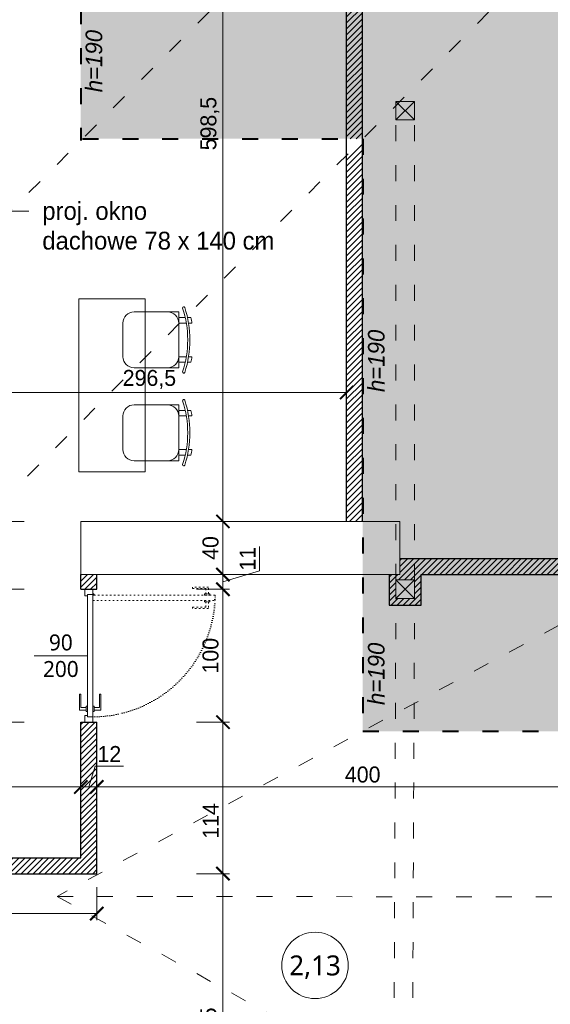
# Model space of a CAD drawing. Header units: millimetres. Extents: x 80301 to 146489, y -78581 to -28273.
# Tile 99 of 135: x 128586 to 128985, y -65294 to -64554. Entities that reach past the tile are written whole.
import ezdxf
from ezdxf import colors
from ezdxf.entities.mleader import LeaderData, LeaderLine
from ezdxf.enums import TextEntityAlignment as Align
from ezdxf.math import Vec2, Vec3

# ---------------------------------------------------------------- set-up
doc = ezdxf.new("R2010")
doc.units = ezdxf.units.MM
doc.linetypes.add('ACAD_ISO03W100', pattern=[30, 12, -18])
doc.linetypes.add('ACAD_ISO07W100', pattern=[3, 0, -3])
doc.layers.get('0').update_dxf_attribs({"lineweight": 0})
for name, color, linetype, lineweight, true_color in [('A-przekrycieram.ART', 7, 'Continuous', 0, 0xffffff), ('opis_arch', 7, 'Continuous', 15, 0x4a783b), ('wypełnienie 2', 7, 'Continuous', 0, 0x363636)]:
    doc.layers.add(name, color=color, linetype=linetype, lineweight=lineweight, true_color=true_color)
for name, color, linetype, lineweight in [('konstrukcja istn..KF', 252, 'Continuous', 15), ('opis..KF', 250, 'Continuous', 15), ('pomocnicza', 30, 'Continuous', 0), ('stolarka_arch', 250, 'Continuous', 5), ('wymiar..KF', 12, 'Continuous', 5), ('ściana pro..KF', 222, 'Continuous', 30), ('ściany ist..KF', 61, 'Continuous', 5)]:
    doc.layers.add(name, color=color, linetype=linetype, lineweight=lineweight)
doc.styles.add('ARCH', font='segoeuil.ttf')
doc.styles.add('kamil', font='GOTHIC.TTF')
doc.dimstyles.new('100..KF', dxfattribs={"dimtxt": 12, "dimasz": 10, "dimexe": 5, "dimexo": 5, "dimgap": 3, "dimtad": 1, "dimdec": 1, "dimrnd": 0.5, "dimtxsty": 'kamil', "dimblk": 'ARCHTICK', "dimcen": 0, "dimclrd": 256, "dimclre": 256, "dimclrt": 256, "dimadec": 0, "dimazin": 0, "dimtfac": 1, "dimtdec": 1, "dimtofl": 0, "dimtmove": 0, "dimatfit": 3, "dimfxl": 10, "dimfxlon": 1, "dimlwd": 0, "dimlwe": 0, "dimarcsym": 0})
pattern_1 = [(45, (-308.0725, -28536.048), (-2.24506403, 2.24506403), [])]

# ---------------------------------------------------------------- blocks, each defined once
blk = doc.blocks.new('*U1234')
at = {"layer": 'A-przekrycieram.ART'}
h = blk.add_hatch(color=256, dxfattribs=at)
h.dxf.hatch_style = 1
h.paths.add_polyline_path([(0, 4200), (8500, 4200), (8500, 0), (0, 0)])
h.paths.add_polyline_path([(200, 4100), (8400, 4100), (8400, 100), (200, 100)], flags=16)
blk = doc.blocks.new('krzesło')
for p, q in [((5.74, 41.61), (5.74, 41.61)), ((9.14, 37.67), (42.78, 37.67)), ((9.14, -4.37), (9.14, 37.67)), ((2.59, 33.47), (0.01, 33.47)), ((9.14, 33.47), (4.31, 33.47)), ((1.78, 29.26), (-0.77, 29.26)), ((9.14, 29.26), (3.49, 29.26)), ((51.19, 29.26), (51.19, 4.04)), ((1.78, 4.04), (-0.77, 4.04)), ((9.14, 4.04), (3.49, 4.04)), ((2.59, -0.17), (0.01, -0.17)), ((9.14, -0.17), (4.31, -0.17)), ((42.78, -4.37), (9.14, -4.37)), ((5.74, -8.31), (5.74, -8.31))]:
    blk.add_line(p, q)
for centre, radius, start, end in [((79.11, 16.65), 78.35, 161.83805, 198.16195), ((79.11, 16.65), 76.67, 161.83805, 198.16195), ((5.46, 40.81), 0.841, 71.2164, 161.83805), ((5.46, 40.81), 0.841, 341.83805, 71.2164), ((17.55, 29.26), 8.41, 90, 180), ((42.78, 29.26), 8.41, 0, 90), ((79.11, 16.65), 80.87, 167.99678, 171.02665), ((79.11, 16.65), 80.87, 188.97335, 192.00322), ((17.55, 4.04), 8.41, 180, 270), ((42.78, 4.04), 8.41, 270, 0), ((5.46, -7.51), 0.841, 288.7836, 18.16195), ((5.46, -7.51), 0.841, 198.16195, 288.7836)]:
    blk.add_arc(centre, radius, start, end)
blk = doc.blocks.new('*U612')
at = {"layer": 'stolarka_arch', "linetype": 'ACAD_ISO03W100', "lineweight": 0, "ltscale": 0.1}
for points in [[(4.5, 92), (4.5, 0), (8.5, 0), (8.5, 92)], [(3.5, 87), (-1.5, 87), (-1.5, 75), (-0.5, 75), (-0.5, 85), (3.5, 85)], [(3.5, 88), (3.5, 84), (4.5, 84), (4.5, 88)], [(9.5, 88), (9.5, 84), (8.5, 84), (8.5, 88)], [(9.5, 87), (14.5, 87), (14.5, 75), (13.5, 75), (13.5, 85), (9.5, 85)]]:
    blk.add_lwpolyline(points, close=True, dxfattribs=at)
at = {"layer": 'stolarka_arch'}
for points in [[(5, -4), (5, -6), (0, -6), (0, 0), (4, 0), (4, -4), (5, -4)], [(96, 0), (4, 0), (4, -4), (96, -4)], [(91, 1), (91, 6), (79, 6), (79, 5), (89, 5), (89, 1)], [(92, 1), (88, 1), (88, 0), (92, 0)], [(95, -4), (95, -6), (100, -6), (100, 0), (96, 0), (96, -4), (95, -4)], [(91, -5), (91, -10), (79, -10), (79, -9), (89, -9), (89, -5)], [(92, -5), (88, -5), (88, -4), (92, -4)]]:
    blk.add_lwpolyline(points, close=True, dxfattribs=at)
blk.add_circle((4, 0.5), 0.5, dxfattribs=at)
at = {"layer": 'stolarka_arch', "linetype": 'ACAD_ISO07W100', "lineweight": 0, "ltscale": 0.5}
blk.add_arc((4, 0), 92, 0, 89.65063, dxfattribs=at)
blk = doc.blocks.new('opis drzwi')
at = {"layer": 'opis..KF'}
blk.add_line((-20, 0), (20, 0), dxfattribs=at)
at = {"layer": 'opis..KF', "style": 'ARCH', "flags": 12}
for tag, p in [('90', (0, 10)), ('200', (0, -10))]:
    blk.add_attdef(tag, text='', height=12, dxfattribs=at).set_placement(p, align=Align.MIDDLE_CENTER)
blk = doc.blocks.new('nr pom')
at = {"layer": 'opis..KF', "lineweight": 20}
blk.add_circle((0, 0), 25, dxfattribs=at)
at = {"layer": 'opis..KF', "style": 'ARCH'}
blk.add_attdef('00', text='', height=15, dxfattribs=at).set_placement((0, 0), align=Align.MIDDLE_CENTER)
blk = doc.blocks.new('_Dot')
at = {"color": 0, "linetype": 'ByBlock', "lineweight": -2}
blk.add_line((-0.5, 0), (-1, 0), dxfattribs=at)
at = {"color": 0, "linetype": 'ByBlock', "const_width": 0.5}
blk.add_lwpolyline([(-0.25, 0, 1), (0.25, 0, 1)], format="xyb", close=True, dxfattribs=at)
blk = doc.blocks.new('_ArchTick')
at = {"color": 0, "linetype": 'ByBlock', "const_width": 0.15}
blk.add_lwpolyline([(-0.5, -0.5), (0.5, 0.5)], dxfattribs=at)
blk = doc.blocks.new('*D1265')
at = {"layer": 'Defpoints', "color": 0, "linetype": 'ByBlock', "transparency": 16777216}
for p in [(129003.97, -64970.99), (129409.76, -64970.99), (128733.6, -65437.49)]:
    blk.add_point(p, dxfattribs=at)
at = {"layer": 'wymiar..KF', "linetype": 'Continuous', "lineweight": 0, "transparency": 16777216}
for p, q in [((129389.76, -64970.99), (129414.76, -64970.99)), ((129409.76, -65437.49), (129409.76, -64970.99)), ((129389.76, -65437.49), (129414.76, -65437.49))]:
    blk.add_line(p, q, dxfattribs=at)
at = {"layer": 'wymiar..KF', "linetype": 'ByBlock', "lineweight": 0, "transparency": 16777216, "xscale": 10, "yscale": 10, "zscale": 10}
for p, rotation in [((129409.76, -64970.99), 90), ((129409.76, -65437.49), 270)]:
    blk.add_blockref('_ArchTick', p, dxfattribs=dict(at, rotation=rotation))
at = {"layer": 'wymiar..KF', "linetype": 'ByBlock', "transparency": 16777216, "insert": (129399.9, -65204.24), "char_height": 12, "attachment_point": 5, "rotation": 90, "style": 'kamil'}
blk.add_mtext('466,5', dxfattribs=at)
blk = doc.blocks.new('*D1267')
at = {"layer": 'Defpoints', "color": 0, "linetype": 'ByBlock', "transparency": 16777216}
for p in [(128879.42, -64332.49), (129409.76, -64332.49), (129001.3, -64958.99)]:
    blk.add_point(p, dxfattribs=at)
at = {"layer": 'wymiar..KF', "linetype": 'Continuous', "lineweight": 0, "transparency": 16777216}
for p, q in [((129389.76, -64332.49), (129414.76, -64332.49)), ((129409.76, -64958.99), (129409.76, -64332.49)), ((129389.76, -64958.99), (129414.76, -64958.99))]:
    blk.add_line(p, q, dxfattribs=at)
at = {"layer": 'wymiar..KF', "linetype": 'ByBlock', "lineweight": 0, "transparency": 16777216, "xscale": 10, "yscale": 10, "zscale": 10}
for p, rotation in [((129409.76, -64332.49), 90), ((129409.76, -64958.99), 270)]:
    blk.add_blockref('_ArchTick', p, dxfattribs=dict(at, rotation=rotation))
at = {"layer": 'wymiar..KF', "linetype": 'ByBlock', "transparency": 16777216, "insert": (129399.9, -64645.74), "char_height": 12, "attachment_point": 5, "rotation": 90, "style": 'kamil'}
blk.add_mtext('626,5', dxfattribs=at)
blk = doc.blocks.new('*D1379')
at = {"layer": 'Defpoints', "color": 0, "linetype": 'ByBlock', "transparency": 16777216}
for p in [(128535.65, -64763.6), (128832.34, -64834), (128832.34, -64834)]:
    blk.add_point(p, dxfattribs=at)
at = {"layer": 'wymiar..KF', "linetype": 'Continuous', "lineweight": 0, "transparency": 16777216}
for p, q in [((128535.65, -64814), (128535.65, -64839)), ((128535.65, -64834), (128832.34, -64834)), ((128832.34, -64834), (128832.34, -64839))]:
    blk.add_line(p, q, dxfattribs=at)
at = {"layer": 'wymiar..KF', "linetype": 'ByBlock', "lineweight": 0, "transparency": 16777216, "xscale": 10, "yscale": 10, "zscale": 10, "rotation": 180}
blk.add_blockref('_ArchTick', (128535.65, -64834), dxfattribs=at)
at = {"layer": 'wymiar..KF', "linetype": 'ByBlock', "lineweight": 0, "transparency": 16777216, "xscale": 10, "yscale": 10, "zscale": 10}
blk.add_blockref('_ArchTick', (128832.34, -64834), dxfattribs=at)
at = {"layer": 'wymiar..KF', "linetype": 'ByBlock', "transparency": 16777216, "insert": (128684, -64824.15), "char_height": 12, "attachment_point": 5, "style": 'kamil'}
blk.add_mtext('296,5', dxfattribs=at)
blk = doc.blocks.new('*D1383')
at = {"layer": 'Defpoints', "color": 0, "linetype": 'ByBlock', "transparency": 16777216}
for p in [(128591.17, -65195.99), (128739.3, -65195.99), (128692.88, -65437.49)]:
    blk.add_point(p, dxfattribs=at)
at = {"layer": 'wymiar..KF', "linetype": 'Continuous', "lineweight": 0, "transparency": 16777216}
for p, q in [((128719.3, -65195.99), (128744.3, -65195.99)), ((128739.3, -65437.49), (128739.3, -65195.99)), ((128719.3, -65437.49), (128744.3, -65437.49))]:
    blk.add_line(p, q, dxfattribs=at)
at = {"layer": 'wymiar..KF', "linetype": 'ByBlock', "lineweight": 0, "transparency": 16777216, "xscale": 10, "yscale": 10, "zscale": 10}
for p, rotation in [((128739.3, -65195.99), 90), ((128739.3, -65437.49), 270)]:
    blk.add_blockref('_ArchTick', p, dxfattribs=dict(at, rotation=rotation))
at = {"layer": 'wymiar..KF', "linetype": 'ByBlock', "transparency": 16777216, "insert": (128729.45, -65316.74), "char_height": 12, "attachment_point": 5, "rotation": 90, "style": 'kamil'}
blk.add_mtext('241,5', dxfattribs=at)
blk = doc.blocks.new('*D1384')
at = {"layer": 'Defpoints', "color": 0, "linetype": 'ByBlock', "lineweight": 35, "transparency": 16777216}
for p in [(128632.4, -65082.02), (128739.3, -65082.02), (128591.17, -65195.99)]:
    blk.add_point(p, dxfattribs=at)
at = {"layer": 'wymiar..KF', "linetype": 'Continuous', "lineweight": 0, "transparency": 16777216}
for p, q in [((128719.3, -65082.02), (128744.3, -65082.02)), ((128739.3, -65195.99), (128739.3, -65082.02)), ((128719.3, -65195.99), (128744.3, -65195.99))]:
    blk.add_line(p, q, dxfattribs=at)
at = {"layer": 'wymiar..KF', "linetype": 'ByBlock', "lineweight": 0, "transparency": 16777216, "xscale": 10, "yscale": 10, "zscale": 10}
for p, rotation in [((128739.3, -65082.02), 90), ((128739.3, -65195.99), 270)]:
    blk.add_blockref('_ArchTick', p, dxfattribs=dict(at, rotation=rotation))
at = {"layer": 'wymiar..KF', "linetype": 'ByBlock', "transparency": 16777216, "insert": (128730.15, -65156.35), "char_height": 12, "attachment_point": 5, "rotation": 90, "style": 'kamil'}
blk.add_mtext('114', dxfattribs=at)
blk = doc.blocks.new('*D1385')
at = {"layer": 'Defpoints', "color": 0, "linetype": 'ByBlock', "transparency": 16777216}
for p in [(128632.4, -64982.02), (128739.3, -64982.02), (128632.4, -65082.02)]:
    blk.add_point(p, dxfattribs=at)
at = {"layer": 'wymiar..KF', "linetype": 'Continuous', "lineweight": 0, "transparency": 16777216}
for p, q in [((128719.3, -64982.02), (128744.3, -64982.02)), ((128739.3, -65082.02), (128739.3, -64982.02)), ((128719.3, -65082.02), (128744.3, -65082.02))]:
    blk.add_line(p, q, dxfattribs=at)
at = {"layer": 'wymiar..KF', "linetype": 'ByBlock', "lineweight": 0, "transparency": 16777216, "xscale": 10, "yscale": 10, "zscale": 10}
for p, rotation in [((128739.3, -64982.02), 90), ((128739.3, -65082.02), 270)]:
    blk.add_blockref('_ArchTick', p, dxfattribs=dict(at, rotation=rotation))
at = {"layer": 'wymiar..KF', "linetype": 'ByBlock', "transparency": 16777216, "insert": (128730, -65032.02), "char_height": 12, "attachment_point": 5, "rotation": 90, "style": 'kamil'}
blk.add_mtext('100', dxfattribs=at)
blk = doc.blocks.new('*D1386')
at = {"layer": 'Defpoints', "color": 0, "linetype": 'ByBlock', "transparency": 16777216}
for p in [(128644.4, -64970.99), (128739.3, -64970.99), (128632.4, -64982.02)]:
    blk.add_point(p, dxfattribs=at)
at = {"layer": 'wymiar..KF', "linetype": 'Continuous', "lineweight": 0, "transparency": 16777216}
for p, q in [((128766.8, -64968.26), (128766.8, -64949.92)), ((128719.3, -64970.99), (128744.3, -64970.99)), ((128739.3, -64976.51), (128766.8, -64968.26)), ((128739.3, -64982.02), (128739.3, -64970.99)), ((128719.3, -64982.02), (128744.3, -64982.02))]:
    blk.add_line(p, q, dxfattribs=at)
at = {"layer": 'wymiar..KF', "linetype": 'ByBlock', "lineweight": 0, "transparency": 16777216, "xscale": 10, "yscale": 10, "zscale": 10}
for p, rotation in [((128739.3, -64970.99), 90), ((128739.3, -64982.02), 270)]:
    blk.add_blockref('_ArchTick', p, dxfattribs=dict(at, rotation=rotation))
at = {"layer": 'wymiar..KF', "linetype": 'ByBlock', "transparency": 16777216, "insert": (128757.8, -64959.09), "char_height": 12, "attachment_point": 5, "rotation": 90, "style": 'kamil'}
blk.add_mtext('11', dxfattribs=at)
blk = doc.blocks.new('*D1387')
at = {"layer": 'Defpoints', "color": 0, "linetype": 'ByBlock', "transparency": 16777216}
for p in [(128739.3, -64930.99), (128739.3, -64930.99), (128644.4, -64970.99)]:
    blk.add_point(p, dxfattribs=at)
at = {"layer": 'wymiar..KF', "linetype": 'Continuous', "lineweight": 0, "transparency": 16777216}
for p, q in [((128739.3, -64930.99), (128744.3, -64930.99)), ((128739.3, -64970.99), (128739.3, -64930.99)), ((128719.3, -64970.99), (128744.3, -64970.99))]:
    blk.add_line(p, q, dxfattribs=at)
at = {"layer": 'wymiar..KF', "linetype": 'ByBlock', "lineweight": 0, "transparency": 16777216, "xscale": 10, "yscale": 10, "zscale": 10}
for p, rotation in [((128739.3, -64930.99), 90), ((128739.3, -64970.99), 270)]:
    blk.add_blockref('_ArchTick', p, dxfattribs=dict(at, rotation=rotation))
at = {"layer": 'wymiar..KF', "linetype": 'ByBlock', "transparency": 16777216, "insert": (128730, -64950.99), "char_height": 12, "attachment_point": 5, "rotation": 90, "style": 'kamil'}
blk.add_mtext('40', dxfattribs=at)
blk = doc.blocks.new('*D1388')
at = {"layer": 'Defpoints', "color": 0, "linetype": 'ByBlock', "transparency": 16777216}
for p in [(128739.3, -64332.49), (128739.3, -64332.49), (128739.3, -64930.99)]:
    blk.add_point(p, dxfattribs=at)
at = {"layer": 'wymiar..KF', "linetype": 'Continuous', "lineweight": 0, "transparency": 16777216}
for p, q in [((128739.3, -64332.49), (128744.3, -64332.49)), ((128739.3, -64930.99), (128739.3, -64332.49)), ((128739.3, -64930.99), (128744.3, -64930.99))]:
    blk.add_line(p, q, dxfattribs=at)
at = {"layer": 'wymiar..KF', "linetype": 'ByBlock', "lineweight": 0, "transparency": 16777216, "xscale": 10, "yscale": 10, "zscale": 10}
for p, rotation in [((128739.3, -64332.49), 90), ((128739.3, -64930.99), 270)]:
    blk.add_blockref('_ArchTick', p, dxfattribs=dict(at, rotation=rotation))
at = {"layer": 'wymiar..KF', "linetype": 'ByBlock', "transparency": 16777216, "insert": (128729.45, -64631.74), "char_height": 12, "attachment_point": 5, "rotation": 90, "style": 'kamil'}
blk.add_mtext('598,5', dxfattribs=at)
blk = doc.blocks.new('*D1453')
at = {"layer": 'Defpoints', "color": 0, "linetype": 'ByBlock', "lineweight": 35, "transparency": 16777216}
for p in [(128632.4, -65130.77), (128092.9, -65183.99), (128632.4, -65183.99)]:
    blk.add_point(p, dxfattribs=at)
at = {"layer": 'wymiar..KF', "linetype": 'Continuous', "lineweight": 0, "transparency": 16777216}
for p, q in [((128092.9, -65150.77), (128092.9, -65125.77)), ((128092.9, -65130.77), (128632.4, -65130.77)), ((128632.4, -65150.77), (128632.4, -65125.77))]:
    blk.add_line(p, q, dxfattribs=at)
at = {"layer": 'wymiar..KF', "linetype": 'ByBlock', "lineweight": 0, "transparency": 16777216, "xscale": 10, "yscale": 10, "zscale": 10, "rotation": 180}
blk.add_blockref('_ArchTick', (128092.9, -65130.77), dxfattribs=at)
at = {"layer": 'wymiar..KF', "linetype": 'ByBlock', "lineweight": 0, "transparency": 16777216, "xscale": 10, "yscale": 10, "zscale": 10}
blk.add_blockref('_ArchTick', (128632.4, -65130.77), dxfattribs=at)
at = {"layer": 'wymiar..KF', "linetype": 'ByBlock', "transparency": 16777216, "insert": (128362.65, -65120.92), "char_height": 12, "attachment_point": 5, "style": 'kamil'}
blk.add_mtext('539,5', dxfattribs=at)
blk = doc.blocks.new('*D1454')
at = {"layer": 'Defpoints', "color": 0, "linetype": 'ByBlock', "lineweight": 35, "transparency": 16777216}
for p in [(128644.4, -65130.77), (128644.4, -65130.77), (128632.4, -65183.99)]:
    blk.add_point(p, dxfattribs=at)
at = {"layer": 'wymiar..KF', "linetype": 'Continuous', "lineweight": 0, "transparency": 16777216}
for p, q in [((128638.4, -65130.77), (128643.1, -65115.12)), ((128643.1, -65115.12), (128664.63, -65115.12)), ((128632.4, -65150.77), (128632.4, -65125.77)), ((128632.4, -65130.77), (128644.4, -65130.77)), ((128644.4, -65130.77), (128644.4, -65125.77))]:
    blk.add_line(p, q, dxfattribs=at)
at = {"layer": 'wymiar..KF', "linetype": 'ByBlock', "lineweight": 0, "transparency": 16777216, "xscale": 10, "yscale": 10, "zscale": 10, "rotation": 180}
blk.add_blockref('_ArchTick', (128632.4, -65130.77), dxfattribs=at)
at = {"layer": 'wymiar..KF', "linetype": 'ByBlock', "lineweight": 0, "transparency": 16777216, "xscale": 10, "yscale": 10, "zscale": 10}
blk.add_blockref('_ArchTick', (128644.4, -65130.77), dxfattribs=at)
at = {"layer": 'wymiar..KF', "linetype": 'ByBlock', "transparency": 16777216, "insert": (128653.86, -65105.97), "char_height": 12, "attachment_point": 5, "style": 'kamil'}
blk.add_mtext('12', dxfattribs=at)
blk = doc.blocks.new('*D1455')
at = {"layer": 'Defpoints', "color": 0, "linetype": 'ByBlock', "lineweight": 35, "transparency": 16777216}
for p in [(128644.4, -65130.77), (129044.4, -65130.77), (129044.4, -65130.77)]:
    blk.add_point(p, dxfattribs=at)
at = {"layer": 'wymiar..KF', "linetype": 'Continuous', "lineweight": 0, "transparency": 16777216}
for p, q in [((128644.4, -65130.77), (128644.4, -65125.77)), ((128644.4, -65130.77), (129044.4, -65130.77)), ((129044.4, -65130.77), (129044.4, -65125.77))]:
    blk.add_line(p, q, dxfattribs=at)
at = {"layer": 'wymiar..KF', "linetype": 'ByBlock', "lineweight": 0, "transparency": 16777216, "xscale": 10, "yscale": 10, "zscale": 10, "rotation": 180}
blk.add_blockref('_ArchTick', (128644.4, -65130.77), dxfattribs=at)
at = {"layer": 'wymiar..KF', "linetype": 'ByBlock', "lineweight": 0, "transparency": 16777216, "xscale": 10, "yscale": 10, "zscale": 10}
blk.add_blockref('_ArchTick', (129044.4, -65130.77), dxfattribs=at)
at = {"layer": 'wymiar..KF', "linetype": 'ByBlock', "transparency": 16777216, "insert": (128844.4, -65121.47), "char_height": 12, "attachment_point": 5, "style": 'kamil'}
blk.add_mtext('400', dxfattribs=at)
blk = doc.blocks.new('*D1456')
at = {"layer": 'Defpoints', "color": 0, "linetype": 'ByBlock', "lineweight": 35, "transparency": 16777216}
for p in [(128569.81, -65082.02), (128632.4, -65082.02), (128632.4, -65183.99)]:
    blk.add_point(p, dxfattribs=at)
at = {"layer": 'wymiar..KF', "linetype": 'Continuous', "lineweight": 0, "transparency": 16777216}
for p, q in [((128589.81, -65082.02), (128564.81, -65082.02)), ((128569.81, -65183.99), (128569.81, -65082.02)), ((128589.81, -65183.99), (128564.81, -65183.99))]:
    blk.add_line(p, q, dxfattribs=at)
at = {"layer": 'wymiar..KF', "linetype": 'ByBlock', "lineweight": 0, "transparency": 16777216, "xscale": 10, "yscale": 10, "zscale": 10}
for p, rotation in [((128569.81, -65082.02), 90), ((128569.81, -65183.99), 270)]:
    blk.add_blockref('_ArchTick', p, dxfattribs=dict(at, rotation=rotation))
at = {"layer": 'wymiar..KF', "linetype": 'ByBlock', "transparency": 16777216, "insert": (128560.51, -65133.01), "char_height": 12, "attachment_point": 5, "rotation": 90, "style": 'kamil'}
blk.add_mtext('102', dxfattribs=at)
blk = doc.blocks.new('*D1457')
at = {"layer": 'Defpoints', "color": 0, "linetype": 'ByBlock', "lineweight": 35, "transparency": 16777216}
for p in [(128569.81, -64982.02), (128632.4, -64982.02), (128632.4, -65082.02)]:
    blk.add_point(p, dxfattribs=at)
at = {"layer": 'wymiar..KF', "linetype": 'Continuous', "lineweight": 0, "transparency": 16777216}
for p, q in [((128589.81, -64982.02), (128564.81, -64982.02)), ((128569.81, -65082.02), (128569.81, -64982.02)), ((128589.81, -65082.02), (128564.81, -65082.02))]:
    blk.add_line(p, q, dxfattribs=at)
at = {"layer": 'wymiar..KF', "linetype": 'ByBlock', "lineweight": 0, "transparency": 16777216, "xscale": 10, "yscale": 10, "zscale": 10}
for p, rotation in [((128569.81, -64982.02), 90), ((128569.81, -65082.02), 270)]:
    blk.add_blockref('_ArchTick', p, dxfattribs=dict(at, rotation=rotation))
at = {"layer": 'wymiar..KF', "linetype": 'ByBlock', "transparency": 16777216, "insert": (128560.51, -65032.02), "char_height": 12, "attachment_point": 5, "rotation": 90, "style": 'kamil'}
blk.add_mtext('100', dxfattribs=at)
blk = doc.blocks.new('*D1458')
at = {"layer": 'Defpoints', "color": 0, "linetype": 'ByBlock', "lineweight": 35, "transparency": 16777216}
for p in [(128569.81, -64930.99), (128632.4, -64930.99), (128632.4, -64982.02)]:
    blk.add_point(p, dxfattribs=at)
at = {"layer": 'wymiar..KF', "linetype": 'Continuous', "lineweight": 0, "transparency": 16777216}
for p, q in [((128589.81, -64930.99), (128564.81, -64930.99)), ((128569.81, -64982.02), (128569.81, -64930.99)), ((128589.81, -64982.02), (128564.81, -64982.02))]:
    blk.add_line(p, q, dxfattribs=at)
at = {"layer": 'wymiar..KF', "linetype": 'ByBlock', "lineweight": 0, "transparency": 16777216, "xscale": 10, "yscale": 10, "zscale": 10}
for p, rotation in [((128569.81, -64930.99), 90), ((128569.81, -64982.02), 270)]:
    blk.add_blockref('_ArchTick', p, dxfattribs=dict(at, rotation=rotation))
at = {"layer": 'wymiar..KF', "linetype": 'ByBlock', "transparency": 16777216, "insert": (128560.66, -64956.51), "char_height": 12, "attachment_point": 5, "rotation": 90, "style": 'kamil'}
blk.add_mtext('51', dxfattribs=at)
blk = doc.blocks.new('*D1460')
at = {"layer": 'Defpoints', "color": 0, "linetype": 'ByBlock', "lineweight": 35, "transparency": 16777216}
for p in [(128344.65, -65195.99), (128644.4, -65195.99), (128644.4, -65226.05)]:
    blk.add_point(p, dxfattribs=at)
at = {"layer": 'wymiar..KF', "linetype": 'Continuous', "lineweight": 0, "transparency": 16777216}
for p, q in [((128344.65, -65206.05), (128344.65, -65231.05)), ((128644.4, -65206.05), (128644.4, -65231.05)), ((128344.65, -65226.05), (128644.4, -65226.05))]:
    blk.add_line(p, q, dxfattribs=at)
at = {"layer": 'wymiar..KF', "linetype": 'ByBlock', "lineweight": 0, "transparency": 16777216, "xscale": 10, "yscale": 10, "zscale": 10, "rotation": 180}
blk.add_blockref('_ArchTick', (128344.65, -65226.05), dxfattribs=at)
at = {"layer": 'wymiar..KF', "linetype": 'ByBlock', "lineweight": 0, "transparency": 16777216, "xscale": 10, "yscale": 10, "zscale": 10}
blk.add_blockref('_ArchTick', (128644.4, -65226.05), dxfattribs=at)
at = {"layer": 'wymiar..KF', "linetype": 'ByBlock', "transparency": 16777216, "insert": (128494.53, -65216.74), "char_height": 12, "attachment_point": 5, "style": 'kamil'}
blk.add_mtext('300', dxfattribs=at)

msp = doc.modelspace()

# ---------------------------------------------------------------- hatches: boundary and pattern name
at = {"layer": 'pomocnicza', "linetype": 'ByBlock', "lineweight": 0, "true_color": 0xe8e8e8}
h = msp.add_hatch(color=254, dxfattribs=at)
h.dxf.hatch_style = 1
h.paths.add_polyline_path([(128632.4, -64332.49), (128632.4, -64643.17), (128844.34, -64643.17), (128844.34, -65088.82), (129046.9, -65088.82), (129046.9, -64930.99), (129134.9, -64930.99), (129134.9, -64354.99), (128934.9, -64354.99), (128934.9, -64332.49)])
at = {"layer": 'wypełnienie 2', "linetype": 'ByBlock', "transparency": 33554595}
h = msp.add_hatch(dxfattribs=at)
h.set_pattern_fill('ANSI31', color=256)
h.set_pattern_definition(pattern_1)
h.paths.add_polyline_path([(128844.34, -64431.67), (128832.34, -64443.71), (128832.34, -64643.17), (128844.34, -64643.17)])
h.paths.add_polyline_path([(128844.34, -64332.49), (128832.34, -64332.49), (128832.34, -64443.71), (128844.34, -64431.67)])
h.paths.add_polyline_path([(128844.34, -64643.33), (128832.34, -64655.4), (128832.34, -64930.99), (128844.34, -64930.99)])
h.paths.add_polyline_path([(128883.4, -64958.99), (128872.4, -64958.99), (128872.4, -64970.99), (128883.4, -64970.99)])
h.paths.add_polyline_path([(129046.9, -64958.99), (128883.4, -64958.99), (128883.4, -64970.99), (129046.9, -64970.99)])
h = msp.add_hatch(dxfattribs=at)
h.set_pattern_fill('ANSI31', color=256)
h.set_pattern_definition(pattern_1)
h.paths.add_polyline_path([(128644.4, -64970.99), (128632.4, -64970.99), (128632.4, -64982.02), (128644.4, -64982.02)])
h.paths.add_polyline_path([(128644.4, -65082.02), (128632.4, -65082.02), (128632.4, -65183.99), (128530.65, -65183.99), (128530.65, -65195.99), (128644.4, -65195.99)])
h.paths.add_polyline_path([(128530.65, -65183.99), (128516.65, -65183.99), (128516.65, -65195.99), (128530.65, -65195.99)])
h.paths.add_polyline_path([(128516.65, -65183.99), (128342.65, -65183.99), (128342.65, -65244.07), (128516.39, -65367.24), (128516.65, -65367.24), (128516.65, -65354.86), (128344.65, -65232.93), (128344.65, -65195.99), (128516.65, -65195.99)])
h.paths.add_polyline_path([(128342.65, -65183.99), (128328.65, -65183.99), (128328.65, -65233.97), (128342.65, -65233.97)])
h.paths.add_polyline_path([(128328.65, -65183.99), (128306.97, -65183.99), (128286.69, -65204.4), (128328.65, -65234.15), (128328.65, -65233.97)])
h.paths.add_polyline_path([(128306.97, -65183.99), (128257.9, -65183.99), (128286.69, -65204.4)])
h = msp.add_hatch(dxfattribs=at)
h.set_pattern_fill('ANSI31', color=256)
h.set_pattern_definition(pattern_1)
h.paths.add_polyline_path([(128869.4, -64974.99), (128869.4, -64970.99), (128864.4, -64970.99), (128864.4, -64993.99), (128869.38, -64993.99), (128869.4, -64988.99)])
h.paths.add_polyline_path([(128883.4, -64988.99), (128869.4, -64988.99), (128869.38, -64993.99), (128883.38, -64993.99)])
h.paths.add_polyline_path([(128888.4, -64970.99), (128883.4, -64970.99), (128883.4, -64974.99), (128883.4, -64988.99), (128883.38, -64993.99), (128888.4, -64993.99)])
h.paths.add_polyline_path([(128883.4, -64970.99), (128872.4, -64970.99), (128869.4, -64970.99), (128869.4, -64974.99), (128883.4, -64974.99)])

# ---------------------------------------------------------------- linework, layer by layer
at = {"linetype": 'ACAD_ISO03W100'}
for p, q in [((129046.4, -64228.79), (128065.65, -65213.49)), ((129256.35, -64228.79), (128277.65, -65213.49)), ((128869.4, -64974.99), (128869.4, -64628.99)), ((128883.4, -64974.99), (128883.4, -64628.99)), ((129044.4, -64980.78), (128614.58, -65213.08)), ((128867.4, -65439.49), (128869.4, -64988.99)), ((128881.4, -65439.49), (128883.4, -64988.99)), ((128614.58, -65213.08), (129044.4, -65451)), ((128614.58, -65213.08), (129044.4, -65213.49))]:
    msp.add_line(p, q, dxfattribs=at)
msp.add_lwpolyline([(128680.9, -64893.6), (128630.9, -64893.6), (128630.9, -64763.6), (128680.9, -64763.6), (128680.9, -64893.6)])
at = {"layer": 'konstrukcja istn..KF', "color": 18, "true_color": 0x000000}
msp.add_lwpolyline([(128869.4, -64974.99), (128883.4, -64974.99), (128883.4, -64988.99), (128869.4, -64988.99), (128869.4, -64974.99)], dxfattribs=at)
at = {"layer": 'pomocnicza', "color": 114, "linetype": 'ACAD_ISO03W100', "lineweight": 40, "true_color": 0x139b48}
for p, q in [((128632.4, -64094.99), (128632.4, -64644.46)), ((128633.69, -64643.17), (128844.5, -64643.17)), ((128844.5, -64643.17), (128844.5, -65088.82)), ((128844.5, -65088.82), (129046.9, -65088.82))]:
    msp.add_line(p, q, dxfattribs=at)
at = {"layer": 'wypełnienie 2', "linetype": 'ByBlock'}
msp.add_lwpolyline([(128869.4, -64988.99), (128883.4, -64988.99), (128883.4, -64974.99), (128869.4, -64974.99)], close=True, dxfattribs=at)
at = {"layer": 'ściana pro..KF', "linetype": 'ByBlock'}
for p, q in [((128832.34, -64930.99), (128832.34, -64332.49)), ((128844.34, -64930.99), (128844.34, -64332.49)), ((128632.4, -64982.02), (128632.4, -64970.99)), ((128644.4, -64982.02), (128644.4, -64970.99)), ((128632.4, -64982.02), (128644.4, -64982.02)), ((128632.4, -65183.99), (128632.4, -65082.02)), ((128632.4, -65082.02), (128644.4, -65082.02)), ((128644.4, -65195.99), (128644.4, -65082.02)), ((128257.9, -65183.99), (128632.4, -65183.99)), ((128344.65, -65195.99), (128644.4, -65195.99))]:
    msp.add_line(p, q, dxfattribs=at)
for points in [[(128872.4, -64958.99), (129046.9, -64958.99)], [(128864.4, -64970.99), (128864.4, -64993.99), (128888.4, -64993.99), (128888.4, -64970.99)], [(128888.4, -64970.99), (129046.9, -64970.99)]]:
    msp.add_lwpolyline(points, dxfattribs=at)
at = {"layer": 'ściany ist..KF', "linetype": 'ByBlock'}
for p, q in [((128869.4, -64614.99), (128883.4, -64628.99)), ((128869.4, -64628.99), (128883.4, -64614.99)), ((128632.4, -64970.99), (128632.4, -64930.99)), ((128632.4, -64930.99), (128872.4, -64930.99)), ((128872.4, -64930.99), (128872.4, -64970.99)), ((128872.4, -64970.99), (128632.4, -64970.99)), ((128869.4, -64974.99), (128883.4, -64988.99)), ((128869.4, -64988.99), (128883.4, -64974.99))]:
    msp.add_line(p, q, dxfattribs=at)
msp.add_lwpolyline([(128869.4, -64614.99), (128883.4, -64614.99), (128883.4, -64628.99), (128869.4, -64628.99), (128869.4, -64614.99)], dxfattribs=at)
msp.add_lwpolyline([(128883.4, -64988.99), (128869.4, -64988.99), (128869.4, -64974.99), (128883.4, -64974.99)], close=True, dxfattribs=at)

# ---------------------------------------------------------------- block references
msp.add_blockref('*U1234', (122274.45, -66535.84))
at = {"rotation": 179.9999999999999}
for p in [(128715.26, -64777.82), (128715.26, -64847.64)]:
    msp.add_blockref('krzesło', p, dxfattribs=at)
at = {"layer": 'opis..KF', "color": 30}
msp.add_blockref('nr pom', (128808.56, -65265), dxfattribs=at).add_auto_attribs({'00': '2,13'})
at = {"layer": 'opis_arch'}
ref = msp.add_blockref('opis drzwi', (128617.4, -65032.02), dxfattribs=at)
ref.add_attrib('90', '90', dxfattribs={"layer": 'opis..KF', "height": 12, "style": 'ARCH'}).set_placement((128617.4, -65022.02), align=Align.MIDDLE_CENTER)
ref.add_attrib('200', '200', dxfattribs={"layer": 'opis..KF', "height": 12, "style": 'ARCH'}).set_placement((128617.4, -65042.02), align=Align.MIDDLE_CENTER)
at = {"layer": 'stolarka_arch', "rotation": 270}
msp.add_blockref('*U612', (128641.4, -64982.02), dxfattribs=at)

# ---------------------------------------------------------------- texts
at = {"layer": 'opis..KF', "char_height": 12.48, "attachment_point": 5, "rotation": 90, "style": 'ARCH'}
for insert in [(128642.35, -64584.71), (128854.69, -64810.23), (128854.69, -65045.67)]:
    msp.add_mtext_dynamic_manual_height_columns('{\\fCentury Gothic|b0|i1|c238|p34;h=190}', width=156.7001, gutter_width=70, heights=[0], dxfattribs=dict(at, insert=insert))

# ---------------------------------------------------------------- dimensions: what is measured, and where the dimension line sits
at = {"layer": 'wymiar..KF', "linetype": 'ByBlock'}
for base, p1, p2, override, picture, middle in [((128739.3, -64332.49), (128739.3, -64930.99), (128739.3, -64332.49), {"dimtmove": 1, "dimfxl": 20}, '*D1388', (128729.45, -64631.74)), ((129409.76, -64332.49), (129001.3, -64958.99), (128879.42, -64332.49), {"dimtmove": 1, "dimfxl": 20}, '*D1267', (129399.9, -64645.74)), ((128569.81, -64930.99), (128632.4, -64982.02), (128632.4, -64930.99), {"dimtmove": 1, "dimfxl": 20}, '*D1458', (128560.66, -64956.51)), ((128739.3, -64930.99), (128644.4, -64970.99), (128739.3, -64930.99), {"dimtmove": 1, "dimfxl": 20}, '*D1387', (128730, -64950.99)), ((128739.3, -64970.99), (128632.4, -64982.02), (128644.4, -64970.99), {"dimtmove": 1, "dimfxl": 20}, '*D1386', (128757.8, -64965.26)), ((129409.76, -64970.99), (128733.6, -65437.49), (129003.97, -64970.99), {"dimtmove": 1, "dimfxl": 20}, '*D1265', (129399.9, -65204.24)), ((128569.81, -64982.02), (128632.4, -65082.02), (128632.4, -64982.02), {"dimtmove": 1, "dimfxl": 20}, '*D1457', (128560.51, -65032.02)), ((128739.3, -64982.02), (128632.4, -65082.02), (128632.4, -64982.02), {"dimtmove": 1, "dimfxl": 20}, '*D1385', (128730, -65032.02)), ((128569.81, -65082.02), (128632.4, -65183.99), (128632.4, -65082.02), {"dimtmove": 1, "dimfxl": 20}, '*D1456', (128560.51, -65133.01)), ((128739.3, -65195.99), (128692.88, -65437.49), (128591.17, -65195.99), {"dimfxl": 20}, '*D1383', (128729.45, -65316.74))]:
    dim = msp.add_linear_dim(base=base, p1=p1, p2=p2, angle=90, dimstyle='100..KF', override=override, dxfattribs=at)
    dim.commit()
    dim.dimension.update_dxf_attribs({"geometry": picture, "text_midpoint": middle})
for base, p1, p2, picture, middle in [((128832.34, -64834), (128535.65, -64763.6), (128832.34, -64834), '*D1379', (128684, -64824.15)), ((128644.4, -65130.77), (128632.4, -65183.99), (128644.4, -65130.77), '*D1454', (128646.1, -65105.97)), ((128632.4, -65130.77), (128092.9, -65183.99), (128632.4, -65183.99), '*D1453', (128362.65, -65120.92)), ((129044.4, -65130.77), (128644.4, -65130.77), (129044.4, -65130.77), '*D1455', (128844.4, -65121.47)), ((128644.40081421, -65226.04500364), (128344.65081421, -65195.99413312), (128644.40081421, -65195.99413312), '*D1460', (128494.52581421, -65216.74316816))]:
    dim = msp.add_linear_dim(base=base, p1=p1, p2=p2, dimstyle='100..KF', override={"dimtmove": 1, "dimfxl": 20}, dxfattribs=at)
    dim.commit()
    dim.dimension.update_dxf_attribs({"geometry": picture, "text_midpoint": middle})
dim = msp.add_linear_dim(base=(128739.3, -65082.02), p1=(128591.17, -65195.99), p2=(128632.4, -65082.02), angle=90, dimstyle='100..KF', override={"dimtmove": 1, "dimfxl": 20}, dxfattribs=at)
dim.commit()
dim.dimension.update_dxf_attribs({"geometry": '*D1384', "text_midpoint": (128739.3, -65156.35), "dimtype": 160})

# ---------------------------------------------------------------- leaders
at = {"layer": 'opis..KF', "lineweight": 9}
ml = msp.add_multileader_mtext('Standard', dxfattribs=at)
ml.set_content('{\\fCentury Gothic|b0|i0|c238|p34;proj. okno \\Pdachowe 78 x 140 cm}', color=256, style='ARCH')
ml.set_leader_properties(color=256, linetype='ByLayer', lineweight=-1)
ml.set_arrow_properties(name='DOT')
ml.build(insert=Vec2(0, 0))
ml.multileader.update_dxf_attribs({"dogleg_length": 31.74, "arrow_head_size": 8.39})
ctx = ml.context
ctx.base_point, ctx.char_height, ctx.arrow_head_size, ctx.landing_gap_size, ctx.plane_origin = Vec3(128593.39, -64697.59), 13.4164, 8.39, 10.06, Vec3(128748.47, -64613.76)
notes = []
notes.append((ctx, [(1, (1, 1, 0), (128403.25, -64697.59), (1, 0), 190.15, [(0, [(128376.65, -64639.48)], 0, [])])]))
ctx.mtext.insert, ctx.mtext.flow_direction = Vec3(128603.46, -64690.72), 5
for ctx, leaders in notes:
    for number, flags, end, landing, length, lines in leaders:
        leader = LeaderData()
        leader.index, (leader.has_last_leader_line, leader.has_dogleg_vector, leader.attachment_direction) = number, flags
        leader.last_leader_point, leader.dogleg_vector, leader.dogleg_length = Vec3(end), Vec3(landing), length
        for number, points, colour, breaks in lines:
            line = LeaderLine()
            line.index, line.vertices, line.color, line.breaks = number, Vec3.list(points), colors.encode_raw_color(colour), breaks
            leader.lines.append(line)
        ctx.leaders.append(leader)

doc.saveas('drawing.dxf')
